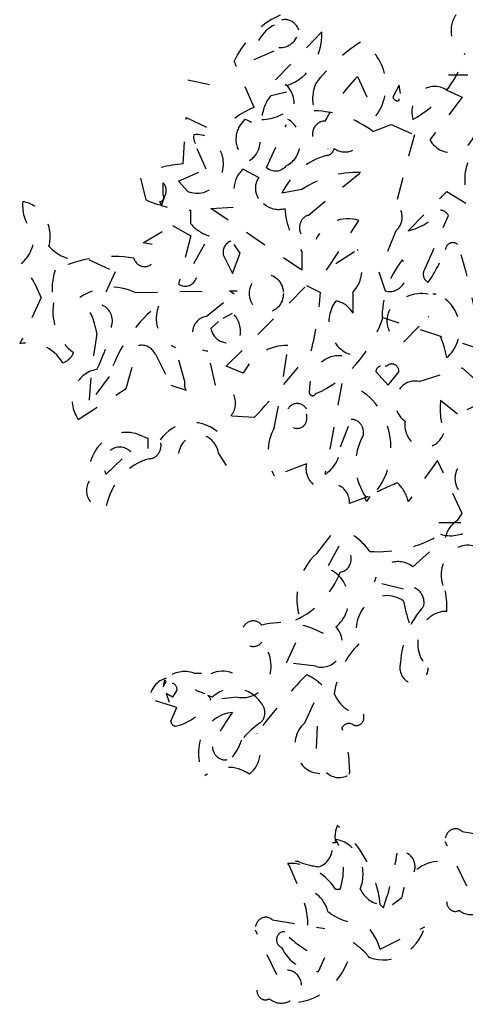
# Model space of a CAD drawing. Header units: metres. Extents: x 104013 to 108981, y 427946 to 428479.
# Tile 225 of 256: x 108873.77 to 108875.77, y 428236.21 to 428240.63. Entities that reach past the tile are written whole.
import ezdxf

# ---------------------------------------------------------------- set-up
doc = ezdxf.new("R2010")
doc.units = ezdxf.units.M
doc.linetypes.add('DASHED2', pattern=[0.375, 0.25, -0.125])
doc.layers.add('N-WE-IE-MEUBILAIR_WEGMEUBILAIR_LICHTMAST-SD', color=251, linetype='Continuous', lineweight=25)

msp = doc.modelspace()

# ---------------------------------------------------------------- linework, layer by layer
at = {"layer": 'N-WE-IE-MEUBILAIR_WEGMEUBILAIR_LICHTMAST-SD', "linetype": 'DASHED2', "ltscale": 0.2}
for p, q in [((108875.1309, 428240.5737), (108874.9233, 428240.3584)), ((108874.8265, 428240.4507), (108874.9164, 428240.4891)), ((108874.8265, 428240.2354), (108874.7365, 428240.443)), ((108874.529, 428240.3584), (108874.6812, 428240.3277)), ((108875.29, 428240.3738), (108875.373, 428240.197)), ((108876.3857, 428240.3793), (108875.6987, 428240.3793)), ((108875.4768, 428240.3354), (108875.4491, 428240.2816)), ((108875.4837, 428240.2969), (108875.4768, 428240.3354)), ((108875.6913, 428240.3123), (108875.7605, 428240.2816)), ((108874.9026, 428240.2893), (108874.9718, 428240.3046)), ((108875.4768, 428240.2662), (108875.4768, 428240.2739)), ((108875.7605, 428240.2816), (108875.6152, 428240.0894)), ((108874.5082, 428239.9818), (108874.5221, 428240.1893)), ((108874.5221, 428240.1893), (108874.6673, 428240.1201)), ((108874.7573, 428240.1432), (108874.785, 428240.1816)), ((108874.8818, 428239.9664), (108874.9718, 428240.1586)), ((108875.3592, 428240.1278), (108875.4422, 428240.1586)), ((108875.4422, 428240.1586), (108875.546, 428240.1124)), ((108875.546, 428240.1124), (108875.463, 428239.805)), ((108874.612, 428239.9587), (108874.5705, 428240.051)), ((108874.4875, 428239.9049), (108874.612, 428239.9587)), ((108874.778, 428239.9587), (108874.8472, 428239.9203)), ((108874.3422, 428239.8203), (108874.3145, 428239.9356)), ((108875.0686, 428239.7511), (108875.3038, 428239.9433)), ((108874.4183, 428239.8434), (108874.4183, 428239.8972)), ((108874.529, 428239.8588), (108874.4875, 428239.9049)), ((108874.4252, 428239.8357), (108874.4114, 428239.7973)), ((108875.0409, 428239.8665), (108874.951, 428239.8511)), ((108875.5183, 428239.682), (108875.6913, 428239.8588)), ((108875.6913, 428239.8588), (108875.9127, 428239.7204)), ((108874.4114, 428239.7973), (108874.4044, 428239.8126)), ((108874.6328, 428239.7819), (108874.7642, 428239.7896)), ((108874.5428, 428239.7127), (108874.5428, 428239.7742)), ((108875.0409, 428239.5052), (108874.6328, 428239.7819)), ((108875.5944, 428239.5128), (108875.6982, 428239.7511)), ((108874.3283, 428239.6282), (108874.4598, 428239.705)), ((108874.4598, 428239.705), (108874.5428, 428239.6589)), ((108875.1516, 428239.5052), (108875.2969, 428239.7281)), ((108874.5428, 428239.6589), (108874.4875, 428239.4437)), ((108874.5566, 428239.5359), (108874.6258, 428239.6589)), ((108875.463, 428239.682), (108875.3869, 428239.4975)), ((108874.3698, 428239.6205), (108874.3283, 428239.6282)), ((108874.7642, 428239.582), (108874.7365, 428239.6205)), ((108874.6881, 428239.5743), (108874.7296, 428239.4898)), ((108874.7296, 428239.4898), (108874.7642, 428239.582)), ((108875.0409, 428239.5897), (108875.0409, 428239.5052)), ((108875.1932, 428239.5359), (108875.29, 428239.5974)), ((108874.0862, 428239.5513), (108874.2038, 428239.4975)), ((108874.2038, 428239.4975), (108874.1346, 428239.3514)), ((108875.3869, 428239.4975), (108875.4145, 428239.4129)), ((108874.7019, 428239.0747), (108875.0617, 428239.436)), ((108875.0617, 428239.436), (108875.124, 428239.4052)), ((108874.2937, 428239.4052), (108874.6881, 428239.4129)), ((108874.612, 428239.2976), (108874.7365, 428239.3975)), ((108874.7365, 428239.3975), (108874.7158, 428239.4129)), ((108874.7158, 428239.4129), (108874.7504, 428239.4129)), ((108875.2693, 428239.4052), (108875.2693, 428239.313)), ((108875.6429, 428239.3975), (108875.629, 428239.3975)), ((108873.8717, 428239.3822), (108873.7749, 428239.1746)), ((108874.6881, 428239.2899), (108874.7296, 428239.313)), ((108875.4976, 428239.1823), (108875.6083, 428239.2976)), ((108874.6328, 428239.2438), (108874.6673, 428239.2745)), ((108876.2396, 428239.0231), (108875.4064, 428239.2911)), ((108874.2522, 428238.9747), (108874.3076, 428239.1669)), ((108874.9579, 428239.0285), (108874.9787, 428239.1669)), ((108874.3837, 428239.1285), (108874.4529, 428238.9901)), ((108874.5151, 428239.0055), (108874.4736, 428239.1592)), ((108874.6535, 428238.9901), (108874.6189, 428239.1439)), ((108874.778, 428239.0439), (108874.7019, 428239.0747)), ((108875.373, 428239.0516), (108875.4284, 428238.9901)), ((108875.4215, 428239.0747), (108875.4145, 428239.0747)), ((108875.4284, 428238.9901), (108875.4768, 428239.0516)), ((108875.5667, 428239.0055), (108875.7605, 428239.067)), ((108875.7605, 428239.067), (108875.8642, 428238.9747)), ((108874.1761, 428239.0285), (108874.0862, 428238.9056)), ((108874.4529, 428238.9901), (108874.5221, 428238.9671)), ((108875.2208, 428238.9978), (108875.1447, 428238.5904)), ((108874.0378, 428238.8364), (108874.2522, 428238.9747)), ((108874.9164, 428238.7979), (108874.9441, 428238.9363)), ((108875.7397, 428238.8594), (108875.6636, 428238.9209)), ((108875.8712, 428238.9209), (108875.7397, 428238.8594)), ((108874.8265, 428238.8441), (108874.7227, 428238.8517)), ((108875.2139, 428238.7134), (108875.2623, 428238.8364)), ((108874.3283, 428238.7595), (108874.3491, 428238.7518)), ((108874.3491, 428238.7518), (108874.3491, 428238.7057)), ((108874.6673, 428238.6826), (108874.7019, 428238.6288)), ((108874.1623, 428238.5904), (108874.2522, 428238.6749)), ((108875.0617, 428238.6365), (108874.9164, 428238.5827)), ((108875.6498, 428238.6519), (108875.5183, 428238.4674)), ((108875.7605, 428238.4136), (108875.6498, 428238.6519)), ((108875.3384, 428238.4904), (108875.2554, 428238.4597)), ((108875.3315, 428238.4674), (108875.3246, 428238.4828)), ((108875.3454, 428238.4904), (108875.3315, 428238.4674)), ((108875.7397, 428238.3828), (108875.7605, 428238.4136)), ((108875.6549, 428238.3734), (108875.8961, 428238.3734)), ((108875.1101, 428238.2368), (108875.2001, 428238.3521)), ((108875.5391, 428238.1753), (108875.6844, 428238.306)), ((108875.207, 428238.2675), (108875.1516, 428238.1676)), ((108875.4976, 428238.0753), (108875.3661, 428238.1061)), ((108874.9718, 428237.7448), (108875.0479, 428237.9062)), ((108875.1032, 428237.7294), (108874.9718, 428237.7448)), ((108874.4252, 428237.6679), (108874.4183, 428237.6372)), ((108874.4321, 428237.6602), (108874.4252, 428237.6679)), ((108874.5566, 428237.6987), (108874.5912, 428237.6987)), ((108874.4183, 428237.6372), (108874.4321, 428237.6602)), ((108874.4805, 428237.6218), (108874.4598, 428237.591)), ((108874.5636, 428237.6218), (108874.6051, 428237.6064)), ((108875.0548, 428237.4757), (108875.1309, 428237.6448)), ((108874.4805, 428237.5449), (108874.356, 428237.5834)), ((108874.4598, 428237.591), (108874.4321, 428237.6064)), ((108874.4321, 428237.6064), (108874.446, 428237.568)), ((108874.6397, 428237.591), (108874.6189, 428237.5987)), ((108874.6189, 428237.5987), (108874.6328, 428237.5834)), ((108874.7504, 428237.591), (108874.6812, 428237.5834)), ((108874.4529, 428237.4834), (108874.4805, 428237.5449)), ((108875.1101, 428237.4604), (108875.1032, 428237.3297)), ((108875.7602, 428236.9883), (108875.9954, 428236.9499)), ((108875.1922, 428236.9376), (108875.1783, 428236.9376)), ((108875.7809, 428236.7424), (108875.6841, 428236.9422)), ((108874.9846, 428236.8377), (108874.9777, 428236.8454)), ((108875.0192, 428236.7531), (108874.9846, 428236.8377)), ((108875.0261, 428236.853), (108875.0123, 428236.853)), ((108875.1922, 428236.73), (108875.2129, 428236.73)), ((108875.4482, 428236.6609), (108875.4897, 428236.6916)), ((108875.4066, 428236.6455), (108875.3928, 428236.6609)), ((108874.9085, 428236.5917), (108875.1437, 428236.5532)), ((108875.3928, 428236.461), (108875.5934, 428236.5609)), ((108874.9293, 428236.3457), (108874.8324, 428236.5456)), ((108875.1161, 428236.3611), (108875.1437, 428236.4226))]:
    msp.add_line(p, q, dxfattribs=at)
for centre, major_axis, start_param, end_param in [((108875.1, 428240.2236), (0, 0.4596), -0.091479, 1.073183), ((108874.9655, 428240.556), (0, 0.073), -1.215705, 0.845009), ((108875.8128, 428240.5793), (0, 0.1139), 0.895293, 2.756665), ((108874.979, 428240.4499), (0, 0.1695), 0.42272, 1.566122), ((108874.9463, 428240.5948), (0, 0.0908), 3.030085, 4.564492), ((108874.9128, 428240.5665), (0, 0.2424), 3.448219, 4.742176), ((108875.6851, 428239.7888), (0, 0.8516), 0.52061, 0.862064), ((108875.2275, 428240.3336), (0, 0.2117), 4.01098, 5.870791), ((108875.3403, 428240.6422), (0, 0.5108), 3.588731, 4.376247), ((108874.9104, 428240.2527), (0, 0.1067), 4.694393, 6.147638), ((108875.8563, 428239.7005), (0, 0.9216), 0.751535, 1.03123), ((108875.2427, 428240.2716), (0, 0.1707), 1.139067, 1.877688), ((108875.6374, 428240.215), (0, 0.1143), -0.551259, 1.867036), ((108875.0174, 428240.1709), (0, 0.1741), 0.822902, 1.508907), ((108875.4699, 428240.2893), (0, 0.0243), 1.89257, 3.46332), ((108874.9767, 428239.7863), (0, 0.4792), 0.355827, 0.799977), ((108874.866, 428240.3918), (0, 0.2103), 3.115623, 3.977345), ((108874.7652, 428240.0852), (0, 0.0989), 3.613945, 6.059543), ((108874.931, 428240.0797), (0, 0.1149), 3.546952, 5.803786), ((108875.0865, 428239.6768), (0, 0.5434), -0.591638, -0.02012), ((108874.8363, 428240.0926), (0, 0.1013), 1.047739, 2.799834), ((108875.1442, 428240.1114), (0, 0.0625), -0.009955, 3.400257), ((108875.7099, 428240.1594), (0, 0.1264), 2.15782, 4.58383), ((108874.5706, 428239.9819), (0, 0.1315), 2.782361, 6.40117), ((108874.5947, 428240.1009), (0, 0.0438), 1.304572, 2.231812), ((108875.9472, 428239.91), (0, 0.1954), 0.07823, 1.755197), ((108875.1511, 428240.0603), (0, 0.0401), 3.155315, 4.477352), ((108875.2343, 428240.1342), (0, 0.0989), 2.571569, 3.545334), ((108875.2289, 428239.6755), (0, 0.3552), 0.244126, 1.053865), ((108874.5626, 428239.1745), (0, 0.8095), 0.074708, 0.347478), ((108874.8382, 428239.8674), (0, 0.1132), 0.632024, 2.328249), ((108874.923, 428240.0247), (0, 0.0742), 2.476429, 3.9603), ((108874.9018, 428239.8724), (0, 0.0772), 0.902984, 2.6334), ((108875.2868, 428239.4218), (0, 0.5218), -0.036294, 0.550942), ((108874.3895, 428239.862), (0, 0.0476), 4.128127, 5.545361), ((108874.4044, 428239.8319), (0, 0.0192), 3.141603, 5.35588), ((108873.9333, 428239.7955), (0, 0.1616), 1.464359, 2.419016), ((108873.7698, 428239.6563), (0, 0.1578), 4.433032, 6.149895), ((108874.5605, 428240.431), (0, 0.657), 2.763455, 3.111694), ((108874.9372, 428239.9011), (0, 0.1231), 2.466879, 3.394119), ((108875.4223, 428239.7435), (0, 0.0763), 3.775036, 5.649742), ((108875.2397, 428239.8016), (0, 0.3061), 1.635195, 2.335412), ((108875.0819, 428239.6957), (0, 0.0573), 0.25989, 3.567751), ((108875.2485, 428239.5488), (0, 0.1872), -0.291622, 1.04029), ((108875.4681, 428239.9669), (0, 0.2903), 3.334798, 3.98668), ((108875.6601, 428239.7242), (0, 0.0501), -1.00404, -0.076799), ((108874.6719, 428239.8526), (0, 0.2003), 2.343683, 2.883353), ((108873.708, 428239.6552), (0, 0.1448), 3.743794, 4.844535), ((108874.0395, 428239.7598), (0, 0.2086), 2.352938, 3.169234), ((108874.3353, 428239.5782), (0, 0.0571), 1.913831, 5.545359), ((108874.7363, 428239.5836), (0, 0.0544), 0.282324, 1.74207), ((108875.7183, 428239.5905), (0, 0.0383), -0.671586, 1.389128), ((108874.3732, 428239.0247), (0, 1.631), -1.412228, -1.19686), ((108874.1934, 428238.86), (0, 0.7067), -0.147383, 0.420188), ((108875.1749, 428239.5153), (0, 0.152), 3.902523, 5.283397), ((108875.1205, 428239.8626), (0, 0.6804), 4.063242, 4.311944), ((108873.4026, 428239.1527), (0, 0.5695), -1.156116, -0.832726), ((108874.5179, 428239.4936), (0, 0.0603), 2.546527, 5.488774), ((108875.761, 428239.2866), (0, 0.4004), 0.848593, 1.581727), ((108875.4355, 428239.4937), (0, 0.0841), 2.86032, 5.46736), ((108874.1371, 428239.42), (0, 0.2412), 1.210186, 1.82624), ((108874.8818, 428239.4014), (0, 0.0846), -1.570796, 4.712389), ((108875.6198, 428239.4872), (0, 0.0381), 0.833, 2.79855), ((108874.1888, 428239.1323), (0, 0.2968), -0.403742, 0.570024), ((108874.0758, 428239.476), (0, 1.1668), 4.423735, 4.651698), ((108875.5773, 428239.1916), (0, 0.2087), -0.165656, 0.856768), ((108875.6025, 428239.2417), (0, 0.1621), 3.7959, 6.002837), ((108874.1176, 428239.3201), (0, 0.2153), 1.388782, 2.595649), ((108873.8756, 428239.1809), (0, 0.2753), -1.425594, -0.750972), ((108874.1242, 428239.2784), (0, 0.0739), 4.555811, 6.12656), ((108874.511, 428239.2899), (0, 0.1371), 1.167581, 2.833536), ((108875.2963, 428239.2709), (0, 0.1494), 0.873901, 2.832802), ((108875.1828, 428239.2553), (0, 0.1121), -1.030349, -0.103109), ((108874.7398, 428238.8033), (0, 0.6656), 0.680479, 1.225602), ((108874.6187, 428239.2209), (0, 0.0771), 0.097054, 3.144455), ((108874.6736, 428239.2317), (0, 0.1024), 4.529192, 5.629933), ((108875.5099, 428239.2782), (0, 0.0969), 1.026462, 2.999879), ((108875.3471, 428239.0372), (0, 0.3899), -1.374826, -0.839471), ((108873.554, 428239.4106), (0, 0.7211), 4.2036, 4.511766), ((108874.9122, 428239.4945), (0, 0.5829), 3.514368, 4.339614), ((108876.2518, 428238.772), (0, 2.4099), 1.38352, 1.515369), ((108874.7049, 428239.2625), (0, 0.0824), 1.799937, 4.068256), ((108873.8148, 428238.9713), (0, 0.2081), -0.963435, 0.214767), ((108874.3226, 428239.0913), (0, 0.0774), -1.070119, 0.216864), ((108874.9684, 428238.924), (0, 0.2432), -0.046798, 1.05513), ((108873.949, 428239.1699), (0, 0.0828), 3.407869, 4.292569), ((108872.3905, 428241.6967), (0, 3.9324), 3.900731, 4.00587), ((108875.2067, 428238.9756), (0, 0.146), -0.107513, 1.629539), ((108875.4442, 428239.0484), (0, 0.0364), -1.483457, 0.765916), ((108874.1341, 428238.9226), (0, 0.1375), 0.107736, 2.249176), ((108875.3972, 428239.0478), (0, 0.0272), 0.141906, 1.42889), ((108874.5532, 428238.994), (0, 0.0438), 1.304572, 2.231812), ((108874.6689, 428238.9091), (0, 0.0828), 3.947195, 6.49178), ((108875.177, 428238.7086), (0, 0.2932), 4.018872, 6.116368), ((108875.5465, 428238.9124), (0, 0.0958), -0.237446, 2.633064), ((108875.0894, 428238.9594), (0, 0.0172), 1.107149, 4.248741), ((108875.0199, 428238.8518), (0, 0.0557), -0.986744, 3.733545), ((108875.9663, 428238.8825), (0, 0.3385), 1.457005, 1.894341), ((108875.0185, 428238.8441), (0, 0.0504), 3.846106, 5.022072), ((108874.5505, 428238.615), (0, 0.2073), -0.630099, 0.898741), ((108875.2629, 428238.775), (0, 0.0614), 4.584792, 6.29327), ((108875.5933, 428238.8112), (0, 0.1003), 1.395835, 4.341333), ((108874.255, 428238.5882), (0, 0.1897), -0.443997, 1.721825), ((108874.5774, 428238.6662), (0, 0.1013), -1.407914, 1.407914), ((108875.0721, 428238.6903), (0, 0.2037), 1.014213, 2.12738), ((108875.4981, 428238.6354), (0, 0.2399), 0.989226, 2.260369), ((108874.3549, 428238.7198), (0, 0.0602), 3.162885, 5.128434), ((108874.2237, 428238.632), (0, 0.08), -0.75415, 2.118783), ((108875.0843, 428238.7179), (0, 0.1441), 3.626529, 4.681051), ((108874.4148, 428238.379), (0, 0.2881), 0.228815, 1.341981), ((108875.1381, 428238.6159), (0, 0.0874), 1.332614, 3.049477), ((108875.8054, 428238.5712), (0, 0.0846), 4.712389, 10.995574), ((108874.1431, 428238.5173), (0, 0.0761), 0.981524, 3.425566), ((108875.1778, 428238.4602), (0, 0.0862), 4.70603, 6.933045), ((108876.1376, 428236.5858), (0, 2.1015), 0.360807, 0.436238), ((108875.377, 428238.4269), (0, 0.1621), -1.318289, -0.689845), ((108875.709, 428238.5088), (0, 0.1941), 2.87851, 4.456808), ((108875.787, 428238.2778), (0, 0.1175), 0.463651, 1.32846), ((108875.1195, 428238.0429), (0, 0.3218), -0.894182, -0.281823), ((108875.386, 428238.8883), (0, 0.6454), 3.071509, 3.639798), ((108875.7865, 428238.1383), (0, 0.1337), -0.429514, 2.127797), ((108875.2514, 428238.0314), (0, 0.2585), 0.652636, 2.076309), ((108875.2104, 428238.2099), (0, 0.0578), 3.208161, 6.349753), ((108875.4741, 428238.0742), (0, 0.1242), -0.619965, 1.311076), ((108874.8724, 428238.3222), (0, 0.4158), 3.527621, 4.291277), ((108875.1197, 428238.0266), (0, 0.1454), 3.737627, 6.036496), ((108875.527, 428238.0145), (0, 0.0691), 4.47812, 6.77686), ((108875.3972, 428237.9946), (0, 0.3273), 4.653648, 4.937412), ((108875.4229, 428237.8924), (0, 0.1535), -0.570906, 1.993824), ((108876.1412, 428238.1677), (0, 0.7299), 1.772351, 1.925841), ((108875.8289, 428237.7235), (0, 0.3841), 0.773001, 1.515336), ((108875.6894, 428237.8326), (0, 0.1429), -0.014742, 2.458792), ((108874.8227, 428237.8755), (0, 0.0574), -0.836446, 3.978039), ((108874.9508, 428237.462), (0, 0.4628), -0.465757, 0.217047), ((108875.1298, 428237.8294), (0, 0.1042), 2.854215, 5.54166), ((108874.7746, 428237.7313), (0, 0.1428), 2.952126, 5.545357), ((108875.5207, 428237.5467), (0, 0.3764), 0.721643, 1.411617), ((108874.5151, 428237.5487), (0, 0.1568), -0.298471, 0.628769), ((108874.6846, 428237.5587), (0, 0.1486), -0.343006, 1.132588), ((108875.5445, 428237.7232), (0, 0.0709), 1.260842, 4.692046), ((108874.4547, 428237.5677), (0, 0.1108), 0.228812, 1.428886), ((108876.7153, 428235.7153), (0, 2.698), 0.749127, 0.882257), ((108874.9821, 428237.4565), (0, 0.2506), -0.720262, -0.360577), ((108874.4563, 428237.6256), (0, 0.0272), 4.570515, 6.141265), ((108874.7373, 428237.4598), (0, 0.1703), -0.939627, 0.690917), ((108874.425, 428237.7266), (0, 0.2717), 3.341891, 4.156899), ((108875.3156, 428237.6723), (0, 0.1581), 2.000401, 3.156152), ((108874.8238, 428237.5214), (0, 0.0568), 3.7776, 5.465858), ((108874.7413, 428237.3397), (0, 0.1827), 0.071215, 2.164821), ((108875.2504, 428237.0364), (0, 0.7554), 0.872745, 1.116097), ((108875.2856, 428237.5013), (0, 0.0379), 2.641981, 5.058457), ((108874.4771, 428237.4873), (0, 0.0272), 1.712703, 2.999686), ((108875.0606, 428237.1067), (0, 0.4345), 0.556106, 0.833371), ((108875.1233, 428237.375), (0, 0.1262), 0.647167, 3.393945), ((108875.252, 428237.4334), (0, 0.0396), -0.507075, 1.063674), ((108874.7809, 428237.2548), (0, 0.5273), 4.693975, 5.097024), ((108874.5601, 428237.4873), (0, 0.2506), 3.992127, 4.351812), ((108874.7282, 428237.3593), (0, 0.143), 3.787634, 5.226354), ((108874.6959, 428237.3721), (0, 0.0626), 1.634294, 3.784076), ((108874.7105, 428237.0784), (0, 0.1975), -0.565568, 0.634506), ((108875.2082, 428237.3269), (0, 0.0971), 2.437966, 3.712083), ((108875.2994, 428236.9645), (0, 0.1222), 1.149378, 1.792877), ((108874.9358, 428236.5941), (0, 0.5122), -1.44005, -0.607965), ((108875.7303, 428236.9485), (0, 0.0518), -0.694182, 1.692876), ((108875.0933, 428236.9223), (0, 0.0957), 3.409181, 4.872922), ((108875.0019, 428236.8185), (0, 0.2506), 4.35185, 5.279091), ((108875.1723, 428236.7954), (0, 0.1591), 4.28926, 6.14385), ((108874.2198, 428237.1491), (0, 1.4116), 4.347585, 4.528858), ((108875.4902, 428236.8305), (0, 0.0654), 4.342816, 6.652759), ((108874.9835, 428236.5548), (0, 0.2907), -0.923493, 0.02217), ((108875.1624, 428237.2813), (0, 0.4543), 2.801664, 3.027924), ((108875.6554, 428236.6674), (0, 0.1858), 0.039665, 1.440284), ((108875.0371, 428236.5912), (0, 0.1394), -1.287702, 0.087602), ((108874.7981, 428236.5704), (0, 0.2995), 4.706574, 5.274803), ((108875.4101, 428236.7954), (0, 0.1359), 2.072428, 2.999668), ((108875.8005, 428236.7195), (0, 0.1039), 2.52453, 4.486614), ((108875.729, 428236.6724), (0, 0.0423), 1.552636, 3.61335), ((108874.8787, 428236.5519), (0, 0.0518), -0.694182, 1.692876), ((108875.3087, 428236.8626), (0, 0.2867), 2.516071, 3.199526), ((108875.1506, 428236.3649), (0, 0.2857), -1.227747, -0.737841), ((108875.4041, 428236.6357), (0, 0.2232), 2.839507, 4.370974), ((108874.9593, 428236.5027), (0, 0.0355), -0.141891, 2.846146), ((108875.2344, 428236.8312), (0, 0.4208), 2.421496, 2.899915), ((108874.9915, 428236.5302), (0, 0.3099), 3.265972, 4.588009), ((108875.1195, 428236.2034), (0, 0.3323), -0.85085, -0.520609), ((108875.1105, 428236.5625), (0, 0.2015), 2.054932, 3.172104), ((108874.9747, 428236.2932), (0, 0.0728), -1.483457, 0.765916), ((108874.9488, 428236.3228), (0, 0.1039), 2.52453, 4.486614), ((108874.8774, 428236.2757), (0, 0.0423), 1.552636, 3.61335)]:
    msp.add_ellipse(centre, major_axis=major_axis, ratio=0.9, start_param=start_param, end_param=end_param, dxfattribs=at)

doc.saveas('drawing.dxf')
